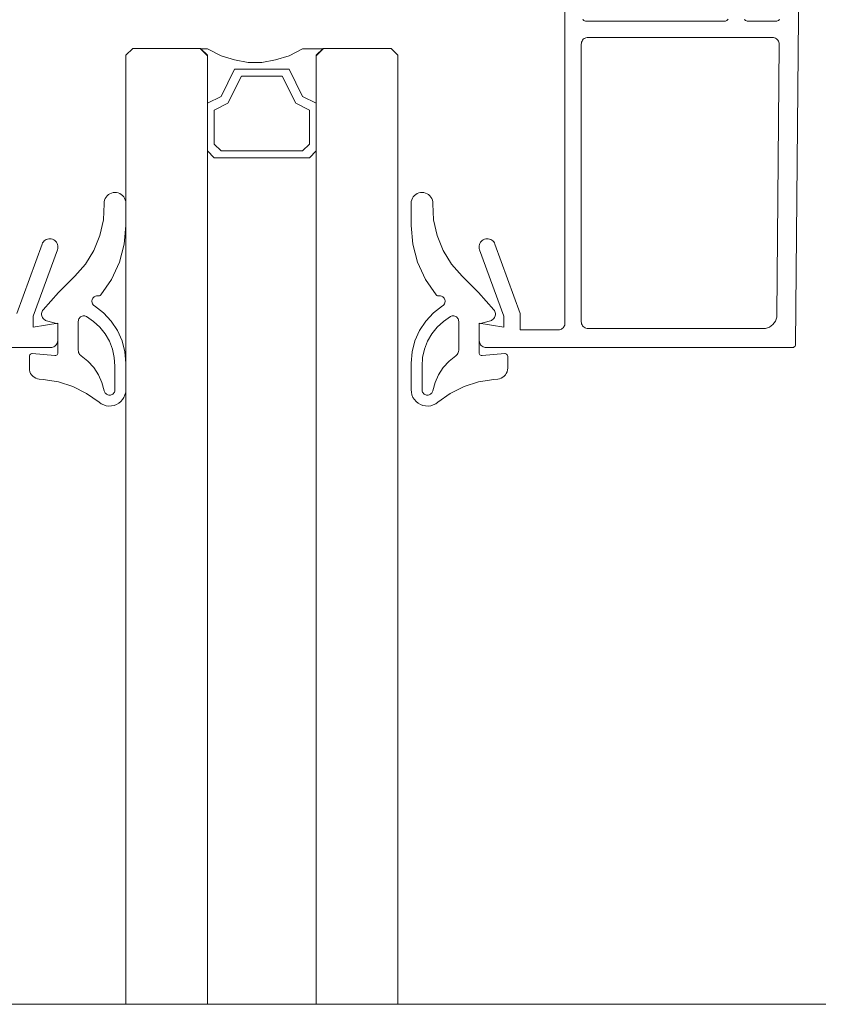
# Paper-space layout 'AD-02 DETAL MONTAŻU DRZWI' of a CAD drawing. Header units: millimetres. Extents: x 0 to 594, y 0 to 550.
# Tile 19 of 99: x 122 to 134, y 97 to 112. Entities that reach past the tile are written whole.
import ezdxf
from ezdxf.xclip import XClip

# ---------------------------------------------------------------- set-up
doc = ezdxf.new("R2010")
doc.units = ezdxf.units.MM
doc.header["$MEASUREMENT"] = 0
doc.header["$XCLIPFRAME"] = 0
doc.linetypes.add('przerywama detal', pattern=[120, 80, -40])
doc.layers.add('A_stolarka_Nr_pióra__1', color=7, linetype='Continuous', lineweight=20)
doc.layers.add('A_stolarka_Nr_pióra__2', color=8, linetype='Continuous', lineweight=13)
doc.layers.add('A_stolarka_Nr_pióra__10', color=7, linetype='Continuous', lineweight=13, true_color=0x4b4b4b)

# ---------------------------------------------------------------- blocks, each defined once
blk = doc.blocks.new('Rysunek_2_2', base_point=(-46914.584, -27095.2))
at = {"layer": 'A_stolarka_Nr_pióra__1', "color": 7, "linetype": 'Continuous', "lineweight": 20, "ltscale": 0.2}
for p, q in [((123.288, 111.108), (123.388, 111.208)), ((124.388, 111.208), (123.388, 111.208)), ((124.488, 111.108), (124.388, 111.208)), ((126.088, 111.108), (126.188, 111.208)), ((127.188, 111.208), (126.188, 111.208)), ((127.288, 111.108), (127.188, 111.208)), ((123.288, 111.108), (123.288, 97.152)), ((124.488, 111.108), (124.488, 97.152)), ((126.088, 111.108), (126.088, 97.152)), ((127.288, 111.108), (127.288, 97.152))]:
    blk.add_line(p, q, dxfattribs=at)
at = {"layer": 'A_stolarka_Nr_pióra__1', "color": 7, "linetype": 'Continuous', "lineweight": 20, "ltscale": 0.2, "flags": 128}
for points in [[(117.681, 106.81), (122.185, 106.81), (122.2, 106.811), (122.215, 106.815), (122.23, 106.82), (122.243, 106.829), (122.255, 106.839), (122.265, 106.851), (122.273, 106.864), (122.28, 106.879), (122.283, 106.894), (122.285, 106.91), (122.285, 107.169), (121.924, 107.109), (121.924, 107.269), (122.281, 108.248), (122.286, 108.267), (122.288, 108.286), (122.287, 108.305), (122.283, 108.323), (122.277, 108.34), (122.268, 108.357), (122.256, 108.371), (122.242, 108.384), (122.226, 108.395), (122.209, 108.402), (122.191, 108.407), (122.172, 108.41), (122.154, 108.408), (122.135, 108.405), (122.117, 108.398), (122.101, 108.389), (122.086, 108.378), (122.074, 108.364), (122.063, 108.348), (122.055, 108.331), (121.684, 107.312)], [(117.681, 106.81), (122.185, 106.81), (122.2, 106.811), (122.215, 106.815), (122.23, 106.82), (122.243, 106.829), (122.255, 106.839), (122.265, 106.851), (122.273, 106.864), (122.28, 106.879), (122.283, 106.894), (122.285, 106.91), (122.285, 107.169), (121.924, 107.109), (121.924, 107.269), (122.281, 108.248), (122.286, 108.267), (122.288, 108.286), (122.287, 108.305), (122.283, 108.323), (122.277, 108.34), (122.268, 108.357), (122.256, 108.371), (122.242, 108.384), (122.226, 108.395), (122.209, 108.402), (122.191, 108.407), (122.172, 108.41), (122.154, 108.408), (122.135, 108.405), (122.117, 108.398), (122.101, 108.389), (122.086, 108.378), (122.074, 108.364), (122.063, 108.348), (122.055, 108.331), (121.684, 107.312)], [(130.009, 111.638), (130.014, 111.627), (130.023, 111.618), (130.035, 111.612), (130.047, 111.611), (132.107, 111.611), (132.119, 111.612), (132.13, 111.618), (132.139, 111.627), (132.145, 111.638)], [(132.389, 111.638), (132.394, 111.627), (132.403, 111.618), (132.415, 111.612), (132.427, 111.611), (132.862, 111.611), (132.874, 111.612), (132.886, 111.618), (132.895, 111.627), (132.9, 111.638)], [(133.187, 112.21), (133.14, 106.859), (133.138, 106.844), (133.131, 106.83), (133.119, 106.819), (133.106, 106.812), (133.09, 106.81), (128.587, 106.81), (128.571, 106.811), (128.556, 106.815), (128.542, 106.82), (128.528, 106.829), (128.516, 106.839), (128.506, 106.851), (128.498, 106.864), (128.492, 106.879), (128.488, 106.894), (128.487, 106.91), (128.487, 107.169), (128.847, 107.109), (128.847, 107.269), (128.491, 108.248), (128.486, 108.267), (128.484, 108.286), (128.484, 108.305), (128.488, 108.323), (128.495, 108.34), (128.504, 108.357), (128.516, 108.371), (128.53, 108.384), (128.545, 108.395), (128.562, 108.402), (128.581, 108.407), (128.6, 108.41), (128.618, 108.408), (128.637, 108.405), (128.654, 108.398), (128.671, 108.389), (128.685, 108.378), (128.698, 108.364), (128.709, 108.348), (128.716, 108.331), (129.087, 107.312), (129.087, 107.07), (129.647, 107.07), (129.664, 107.071), (129.679, 107.075), (129.694, 107.081), (129.707, 107.089), (129.719, 107.1), (129.729, 107.112), (129.737, 107.126), (129.743, 107.141), (129.747, 107.156), (129.747, 107.172), (129.747, 112.569)], [(130.009, 111.638), (130.014, 111.627), (130.023, 111.618), (130.035, 111.612), (130.047, 111.611), (132.107, 111.611), (132.119, 111.612), (132.13, 111.618), (132.139, 111.627), (132.145, 111.638)], [(132.389, 111.638), (132.394, 111.627), (132.403, 111.618), (132.415, 111.612), (132.427, 111.611), (132.862, 111.611), (132.874, 111.612), (132.886, 111.618), (132.895, 111.627), (132.9, 111.638)], [(133.187, 112.21), (133.14, 106.859), (133.138, 106.844), (133.131, 106.83), (133.119, 106.819), (133.106, 106.812), (133.09, 106.81), (128.587, 106.81), (128.571, 106.811), (128.556, 106.815), (128.542, 106.82), (128.528, 106.829), (128.516, 106.839), (128.506, 106.851), (128.498, 106.864), (128.492, 106.879), (128.488, 106.894), (128.487, 106.91), (128.487, 107.169), (128.847, 107.109), (128.847, 107.269), (128.491, 108.248), (128.486, 108.267), (128.484, 108.286), (128.484, 108.305), (128.488, 108.323), (128.495, 108.34), (128.504, 108.357), (128.516, 108.371), (128.53, 108.384), (128.545, 108.395), (128.562, 108.402), (128.581, 108.407), (128.6, 108.41), (128.618, 108.408), (128.637, 108.405), (128.654, 108.398), (128.671, 108.389), (128.685, 108.378), (128.698, 108.364), (128.709, 108.348), (128.716, 108.331), (129.087, 107.312), (129.087, 107.07), (129.647, 107.07), (129.664, 107.071), (129.679, 107.075), (129.694, 107.081), (129.707, 107.089), (129.719, 107.1), (129.729, 107.112), (129.737, 107.126), (129.743, 107.141), (129.747, 107.156), (129.747, 107.172), (129.747, 112.569)]]:
    blk.add_lwpolyline(points, dxfattribs=at)
for points in [[(130.087, 111.37), (132.799, 111.37), (132.815, 111.369), (132.83, 111.365), (132.844, 111.36), (132.858, 111.351), (132.87, 111.341), (132.88, 111.329), (132.888, 111.316), (132.894, 111.301), (132.898, 111.285), (132.899, 111.27), (132.864, 107.288), (132.861, 107.257), (132.854, 107.227), (132.842, 107.198), (132.825, 107.171), (132.805, 107.147), (132.781, 107.127), (132.754, 107.111), (132.726, 107.099), (132.695, 107.092), (132.664, 107.089), (130.087, 107.089), (130.071, 107.091), (130.056, 107.094), (130.042, 107.101), (130.028, 107.109), (130.016, 107.119), (130.006, 107.131), (129.998, 107.144), (129.992, 107.159), (129.988, 107.174), (129.987, 107.189), (129.987, 111.27), (129.988, 111.286), (129.992, 111.301), (129.998, 111.316), (130.006, 111.33), (130.016, 111.342), (130.028, 111.352), (130.042, 111.36), (130.056, 111.365), (130.071, 111.369)], [(130.087, 111.37), (132.799, 111.37), (132.815, 111.369), (132.83, 111.365), (132.844, 111.36), (132.858, 111.351), (132.87, 111.341), (132.88, 111.329), (132.888, 111.316), (132.894, 111.301), (132.898, 111.285), (132.899, 111.27), (132.864, 107.288), (132.861, 107.257), (132.854, 107.227), (132.842, 107.198), (132.825, 107.171), (132.805, 107.147), (132.781, 107.127), (132.754, 107.111), (132.726, 107.099), (132.695, 107.092), (132.664, 107.089), (130.087, 107.089), (130.071, 107.091), (130.056, 107.094), (130.042, 107.101), (130.028, 107.109), (130.016, 107.119), (130.006, 107.131), (129.998, 107.144), (129.992, 107.159), (129.988, 107.174), (129.987, 107.189), (129.987, 111.27), (129.988, 111.286), (129.992, 111.301), (129.998, 111.316), (130.006, 111.33), (130.016, 111.342), (130.028, 111.352), (130.042, 111.36), (130.056, 111.365), (130.071, 111.369)], [(124.488, 110.401), (124.688, 110.501), (124.888, 110.901), (125.688, 110.901), (125.888, 110.501), (126.088, 110.401), (126.088, 111.101), (126.188, 111.201), (125.888, 111.201), (125.688, 111.101), (125.488, 111.041), (125.288, 111.001), (125.088, 111.001), (124.888, 111.041), (124.688, 111.101), (124.488, 111.201), (124.388, 111.201), (124.488, 111.101)], [(124.488, 110.401), (124.688, 110.501), (124.888, 110.901), (125.688, 110.901), (125.888, 110.501), (126.088, 110.401), (126.088, 111.101), (126.188, 111.201), (125.888, 111.201), (125.688, 111.101), (125.488, 111.041), (125.288, 111.001), (125.088, 111.001), (124.888, 111.041), (124.688, 111.101), (124.488, 111.201), (124.388, 111.201), (124.488, 111.101)], [(126.088, 109.701), (125.988, 109.601), (124.588, 109.601), (124.488, 109.701), (124.488, 110.401), (124.688, 110.501), (124.888, 110.901), (125.688, 110.901), (125.888, 110.501), (126.088, 110.401)], [(125.988, 109.801), (125.888, 109.701), (124.688, 109.701), (124.588, 109.801), (124.588, 110.301), (124.788, 110.401), (124.988, 110.801), (125.588, 110.801), (125.788, 110.401), (125.988, 110.301)], [(125.988, 109.801), (125.888, 109.701), (124.688, 109.701), (124.588, 109.801), (124.588, 110.301), (124.788, 110.401), (124.988, 110.801), (125.588, 110.801), (125.788, 110.401), (125.988, 110.301)], [(121.912, 106.72), (122.245, 106.691), (122.256, 106.691), (122.268, 106.696), (122.277, 106.703), (122.284, 106.713), (122.288, 106.724), (122.288, 107.16), (122.122, 107.204), (122.108, 107.209), (122.094, 107.217), (122.082, 107.226), (122.071, 107.237), (122.062, 107.25), (122.055, 107.263), (122.051, 107.278), (122.048, 107.293), (122.048, 107.309), (122.051, 107.324), (122.055, 107.339), (122.062, 107.353), (122.071, 107.365), (122.296, 107.619), (122.535, 107.861), (122.692, 108.038), (122.817, 108.239), (122.906, 108.458), (122.957, 108.689), (122.968, 108.925), (122.969, 108.951), (122.974, 108.975), (122.983, 108.999), (122.996, 109.021), (123.012, 109.041), (123.031, 109.058), (123.052, 109.072), (123.075, 109.082), (123.1, 109.089), (123.125, 109.091), (123.15, 109.09), (123.175, 109.084), (123.199, 109.075), (123.22, 109.062), (123.24, 109.045), (123.256, 109.026), (123.27, 109.005), (123.28, 108.981), (123.286, 108.956), (123.288, 108.931), (123.288, 108.606), (123.264, 108.331), (123.193, 108.063), (123.076, 107.812), (122.919, 107.584), (122.91, 107.577), (122.9, 107.572), (122.888, 107.57), (122.868, 107.57), (122.855, 107.569), (122.843, 107.566), (122.831, 107.561), (122.82, 107.554), (122.81, 107.545), (122.802, 107.535), (122.796, 107.524), (122.791, 107.512), (122.789, 107.5), (122.788, 107.487), (122.79, 107.474), (122.793, 107.462), (122.799, 107.45), (122.806, 107.439), (122.815, 107.43), (122.825, 107.422), (122.958, 107.321), (123.072, 107.199), (123.164, 107.06), (123.232, 106.907), (123.274, 106.745), (123.288, 106.579), (123.288, 106.189), (123.285, 106.151), (123.275, 106.113), (123.26, 106.077), (123.239, 106.045), (123.214, 106.016), (123.184, 105.992), (123.15, 105.972), (123.114, 105.959), (123.076, 105.951), (123.037, 105.95), (122.999, 105.954), (122.962, 105.965), (122.927, 105.982), (122.895, 106.004), (122.711, 106.134), (122.51, 106.235), (122.295, 106.305), (122.073, 106.341), (122.014, 106.347), (121.988, 106.351), (121.963, 106.36), (121.94, 106.373), (121.919, 106.389), (121.901, 106.408), (121.887, 106.43), (121.877, 106.454), (121.87, 106.48), (121.868, 106.506), (121.868, 106.68), (121.87, 106.692), (121.875, 106.703), (121.883, 106.711), (121.894, 106.717), (121.905, 106.72)], [(123.128, 106.189), (123.127, 106.177), (123.124, 106.165), (123.119, 106.154), (123.113, 106.143), (123.105, 106.133), (123.096, 106.125), (123.085, 106.119), (123.074, 106.114), (123.062, 106.11), (123.049, 106.11), (123.037, 106.11), (123.025, 106.113), (123.013, 106.117), (123.002, 106.124), (122.993, 106.132), (122.984, 106.141), (122.977, 106.151), (122.972, 106.162), (122.969, 106.174), (122.936, 106.296), (122.884, 106.41), (122.815, 106.515), (122.73, 106.607), (122.632, 106.686), (122.619, 106.696), (122.608, 106.708), (122.6, 106.722), (122.593, 106.737), (122.589, 106.752), (122.588, 106.769), (122.588, 107.195), (122.589, 107.208), (122.592, 107.221), (122.597, 107.233), (122.604, 107.243), (122.612, 107.253), (122.622, 107.261), (122.634, 107.267), (122.646, 107.272), (122.658, 107.275), (122.671, 107.275), (122.684, 107.274), (122.696, 107.27), (122.708, 107.265), (122.812, 107.194), (122.904, 107.109), (122.982, 107.01), (123.045, 106.901), (123.091, 106.785), (123.118, 106.662), (123.128, 106.537)]]:
    blk.add_lwpolyline(points, close=True, dxfattribs=at)
at = {"layer": 'A_stolarka_Nr_pióra__10', "color": 251, "linetype": 'przerywama detal', "lineweight": 13, "ltscale": 0.2, "true_color": 0x4b4b4b}
blk.add_line((157.585, 97.152), (97.585, 97.152), dxfattribs=at)
at = {"layer": 'A_stolarka_Nr_pióra__2', "color": 8, "linetype": 'Continuous', "lineweight": 13, "ltscale": 0.2, "flags": 128}
for points in [[(121.912, 106.72), (122.245, 106.691), (122.256, 106.691), (122.268, 106.696), (122.277, 106.703), (122.284, 106.713), (122.288, 106.724), (122.288, 107.16), (122.122, 107.204), (122.108, 107.209), (122.094, 107.217), (122.082, 107.226), (122.071, 107.237), (122.062, 107.25), (122.055, 107.263), (122.051, 107.278), (122.048, 107.293), (122.048, 107.309), (122.051, 107.324), (122.055, 107.339), (122.062, 107.353), (122.071, 107.365), (122.296, 107.619), (122.535, 107.861), (122.692, 108.038), (122.817, 108.239), (122.906, 108.458), (122.957, 108.689), (122.968, 108.925), (122.969, 108.951), (122.974, 108.975), (122.983, 108.999), (122.996, 109.021), (123.012, 109.041), (123.031, 109.058), (123.052, 109.072), (123.075, 109.082), (123.1, 109.089), (123.125, 109.091), (123.15, 109.09), (123.175, 109.084), (123.199, 109.075), (123.22, 109.062), (123.24, 109.045), (123.256, 109.026), (123.27, 109.005), (123.28, 108.981), (123.286, 108.956), (123.288, 108.931), (123.288, 108.606), (123.264, 108.331), (123.193, 108.063), (123.076, 107.812), (122.919, 107.584), (122.91, 107.577), (122.9, 107.572), (122.888, 107.57), (122.868, 107.57), (122.855, 107.569), (122.843, 107.566), (122.831, 107.561), (122.82, 107.554), (122.81, 107.545), (122.802, 107.535), (122.796, 107.524), (122.791, 107.512), (122.789, 107.5), (122.788, 107.487), (122.79, 107.474), (122.793, 107.462), (122.799, 107.45), (122.806, 107.439), (122.815, 107.43), (122.825, 107.422), (122.958, 107.321), (123.072, 107.199), (123.164, 107.06), (123.232, 106.907), (123.274, 106.745), (123.288, 106.579), (123.288, 106.189), (123.285, 106.151), (123.275, 106.113), (123.26, 106.077), (123.239, 106.045), (123.214, 106.016), (123.184, 105.992), (123.15, 105.972), (123.114, 105.959), (123.076, 105.951), (123.037, 105.95), (122.999, 105.954), (122.962, 105.965), (122.927, 105.982), (122.895, 106.004), (122.711, 106.134), (122.51, 106.235), (122.295, 106.305), (122.073, 106.341), (122.014, 106.347), (121.988, 106.351), (121.963, 106.36), (121.94, 106.373), (121.919, 106.389), (121.901, 106.408), (121.887, 106.43), (121.877, 106.454), (121.87, 106.48), (121.868, 106.506), (121.868, 106.68), (121.87, 106.692), (121.875, 106.703), (121.883, 106.711), (121.894, 106.717), (121.905, 106.72)], [(128.86, 106.72), (128.527, 106.691), (128.515, 106.691), (128.504, 106.696), (128.494, 106.703), (128.488, 106.713), (128.484, 106.724), (128.484, 107.16), (128.649, 107.204), (128.664, 107.209), (128.677, 107.217), (128.69, 107.226), (128.701, 107.237), (128.709, 107.25), (128.716, 107.263), (128.721, 107.278), (128.723, 107.293), (128.723, 107.309), (128.721, 107.324), (128.716, 107.339), (128.709, 107.353), (128.7, 107.365), (128.475, 107.619), (128.236, 107.861), (128.08, 108.038), (127.955, 108.239), (127.866, 108.458), (127.815, 108.689), (127.803, 108.925), (127.803, 108.951), (127.798, 108.975), (127.788, 108.999), (127.776, 109.021), (127.76, 109.041), (127.741, 109.058), (127.72, 109.072), (127.697, 109.082), (127.672, 109.089), (127.647, 109.091), (127.621, 109.09), (127.596, 109.084), (127.573, 109.075), (127.551, 109.062), (127.532, 109.045), (127.515, 109.026), (127.502, 109.005), (127.492, 108.981), (127.486, 108.956), (127.484, 108.931), (127.484, 108.606), (127.508, 108.331), (127.579, 108.063), (127.695, 107.812), (127.853, 107.584), (127.862, 107.577), (127.872, 107.572), (127.884, 107.57), (127.904, 107.57), (127.916, 107.569), (127.929, 107.566), (127.941, 107.561), (127.951, 107.554), (127.961, 107.545), (127.969, 107.535), (127.976, 107.524), (127.98, 107.512), (127.983, 107.5), (127.983, 107.487), (127.982, 107.474), (127.978, 107.462), (127.973, 107.45), (127.966, 107.439), (127.957, 107.43), (127.946, 107.422), (127.814, 107.321), (127.7, 107.199), (127.607, 107.06), (127.539, 106.907), (127.498, 106.745), (127.484, 106.579), (127.484, 106.189), (127.487, 106.151), (127.496, 106.113), (127.511, 106.077), (127.532, 106.045), (127.558, 106.016), (127.588, 105.992), (127.622, 105.972), (127.658, 105.959), (127.696, 105.951), (127.734, 105.95), (127.773, 105.954), (127.81, 105.965), (127.845, 105.982), (127.877, 106.004), (128.06, 106.134), (128.262, 106.235), (128.476, 106.305), (128.698, 106.341), (128.758, 106.347), (128.784, 106.351), (128.808, 106.36), (128.832, 106.373), (128.852, 106.389), (128.87, 106.408), (128.884, 106.43), (128.895, 106.454), (128.901, 106.48), (128.904, 106.506), (128.904, 106.68), (128.902, 106.692), (128.896, 106.703), (128.888, 106.711), (128.878, 106.717), (128.866, 106.72)], [(128.86, 106.72), (128.527, 106.691), (128.515, 106.691), (128.504, 106.696), (128.494, 106.703), (128.488, 106.713), (128.484, 106.724), (128.484, 107.16), (128.649, 107.204), (128.664, 107.209), (128.677, 107.217), (128.69, 107.226), (128.701, 107.237), (128.709, 107.25), (128.716, 107.263), (128.721, 107.278), (128.723, 107.293), (128.723, 107.309), (128.721, 107.324), (128.716, 107.339), (128.709, 107.353), (128.7, 107.365), (128.475, 107.619), (128.236, 107.861), (128.08, 108.038), (127.955, 108.239), (127.866, 108.458), (127.815, 108.689), (127.803, 108.925), (127.803, 108.951), (127.798, 108.975), (127.788, 108.999), (127.776, 109.021), (127.76, 109.041), (127.741, 109.058), (127.72, 109.072), (127.697, 109.082), (127.672, 109.089), (127.647, 109.091), (127.621, 109.09), (127.596, 109.084), (127.573, 109.075), (127.551, 109.062), (127.532, 109.045), (127.515, 109.026), (127.502, 109.005), (127.492, 108.981), (127.486, 108.956), (127.484, 108.931), (127.484, 108.606), (127.508, 108.331), (127.579, 108.063), (127.695, 107.812), (127.853, 107.584), (127.862, 107.577), (127.872, 107.572), (127.884, 107.57), (127.904, 107.57), (127.916, 107.569), (127.929, 107.566), (127.941, 107.561), (127.951, 107.554), (127.961, 107.545), (127.969, 107.535), (127.976, 107.524), (127.98, 107.512), (127.983, 107.5), (127.983, 107.487), (127.982, 107.474), (127.978, 107.462), (127.973, 107.45), (127.966, 107.439), (127.957, 107.43), (127.946, 107.422), (127.814, 107.321), (127.7, 107.199), (127.607, 107.06), (127.539, 106.907), (127.498, 106.745), (127.484, 106.579), (127.484, 106.189), (127.487, 106.151), (127.496, 106.113), (127.511, 106.077), (127.532, 106.045), (127.558, 106.016), (127.588, 105.992), (127.622, 105.972), (127.658, 105.959), (127.696, 105.951), (127.734, 105.95), (127.773, 105.954), (127.81, 105.965), (127.845, 105.982), (127.877, 106.004), (128.06, 106.134), (128.262, 106.235), (128.476, 106.305), (128.698, 106.341), (128.758, 106.347), (128.784, 106.351), (128.808, 106.36), (128.832, 106.373), (128.852, 106.389), (128.87, 106.408), (128.884, 106.43), (128.895, 106.454), (128.901, 106.48), (128.904, 106.506), (128.904, 106.68), (128.902, 106.692), (128.896, 106.703), (128.888, 106.711), (128.878, 106.717), (128.866, 106.72)], [(123.128, 106.189), (123.127, 106.177), (123.124, 106.165), (123.119, 106.154), (123.113, 106.143), (123.105, 106.133), (123.096, 106.125), (123.085, 106.119), (123.074, 106.114), (123.062, 106.11), (123.049, 106.11), (123.037, 106.11), (123.025, 106.113), (123.013, 106.117), (123.002, 106.124), (122.993, 106.132), (122.984, 106.141), (122.977, 106.151), (122.972, 106.162), (122.969, 106.174), (122.936, 106.296), (122.884, 106.41), (122.815, 106.515), (122.73, 106.607), (122.632, 106.686), (122.619, 106.696), (122.608, 106.708), (122.6, 106.722), (122.593, 106.737), (122.589, 106.752), (122.588, 106.769), (122.588, 107.195), (122.589, 107.208), (122.592, 107.221), (122.597, 107.233), (122.604, 107.243), (122.612, 107.253), (122.622, 107.261), (122.634, 107.267), (122.646, 107.272), (122.658, 107.275), (122.671, 107.275), (122.684, 107.274), (122.696, 107.27), (122.708, 107.265), (122.812, 107.194), (122.904, 107.109), (122.982, 107.01), (123.045, 106.901), (123.091, 106.785), (123.118, 106.662), (123.128, 106.537)], [(127.644, 106.189), (127.645, 106.177), (127.648, 106.165), (127.652, 106.154), (127.659, 106.143), (127.667, 106.133), (127.676, 106.125), (127.687, 106.119), (127.698, 106.114), (127.71, 106.11), (127.722, 106.11), (127.735, 106.11), (127.747, 106.113), (127.759, 106.117), (127.769, 106.124), (127.779, 106.132), (127.787, 106.141), (127.794, 106.151), (127.799, 106.162), (127.802, 106.174), (127.836, 106.296), (127.888, 106.41), (127.957, 106.515), (128.041, 106.607), (128.14, 106.686), (128.152, 106.696), (128.163, 106.708), (128.172, 106.722), (128.178, 106.737), (128.182, 106.752), (128.184, 106.769), (128.184, 107.195), (128.183, 107.208), (128.18, 107.221), (128.174, 107.233), (128.168, 107.243), (128.159, 107.253), (128.149, 107.261), (128.138, 107.267), (128.126, 107.272), (128.113, 107.275), (128.1, 107.275), (128.087, 107.274), (128.075, 107.27), (128.064, 107.265), (127.96, 107.194), (127.868, 107.109), (127.79, 107.01), (127.727, 106.901), (127.681, 106.785), (127.653, 106.662), (127.644, 106.537)], [(127.644, 106.189), (127.645, 106.177), (127.648, 106.165), (127.652, 106.154), (127.659, 106.143), (127.667, 106.133), (127.676, 106.125), (127.687, 106.119), (127.698, 106.114), (127.71, 106.11), (127.722, 106.11), (127.735, 106.11), (127.747, 106.113), (127.759, 106.117), (127.769, 106.124), (127.779, 106.132), (127.787, 106.141), (127.794, 106.151), (127.799, 106.162), (127.802, 106.174), (127.836, 106.296), (127.888, 106.41), (127.957, 106.515), (128.041, 106.607), (128.14, 106.686), (128.152, 106.696), (128.163, 106.708), (128.172, 106.722), (128.178, 106.737), (128.182, 106.752), (128.184, 106.769), (128.184, 107.195), (128.183, 107.208), (128.18, 107.221), (128.174, 107.233), (128.168, 107.243), (128.159, 107.253), (128.149, 107.261), (128.138, 107.267), (128.126, 107.272), (128.113, 107.275), (128.1, 107.275), (128.087, 107.274), (128.075, 107.27), (128.064, 107.265), (127.96, 107.194), (127.868, 107.109), (127.79, 107.01), (127.727, 106.901), (127.681, 106.785), (127.653, 106.662), (127.644, 106.537)]]:
    blk.add_lwpolyline(points, close=True, dxfattribs=at)

psp = doc.layouts.new('AD-02 DETAL MONTAŻU DRZWI')

# ---------------------------------------------------------------- block references
at = {"color": 37, "linetype": 'Continuous', "lineweight": 5, "true_color": 0x656532}
ref = psp.add_blockref('Rysunek_2_2', (-46914.584, -27095.2), dxfattribs=at)
XClip(ref).set_block_clipping_path([(33.2101829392, 4.9001792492), (292.97782874, 254.0652997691)])

doc.saveas('drawing.dxf')
